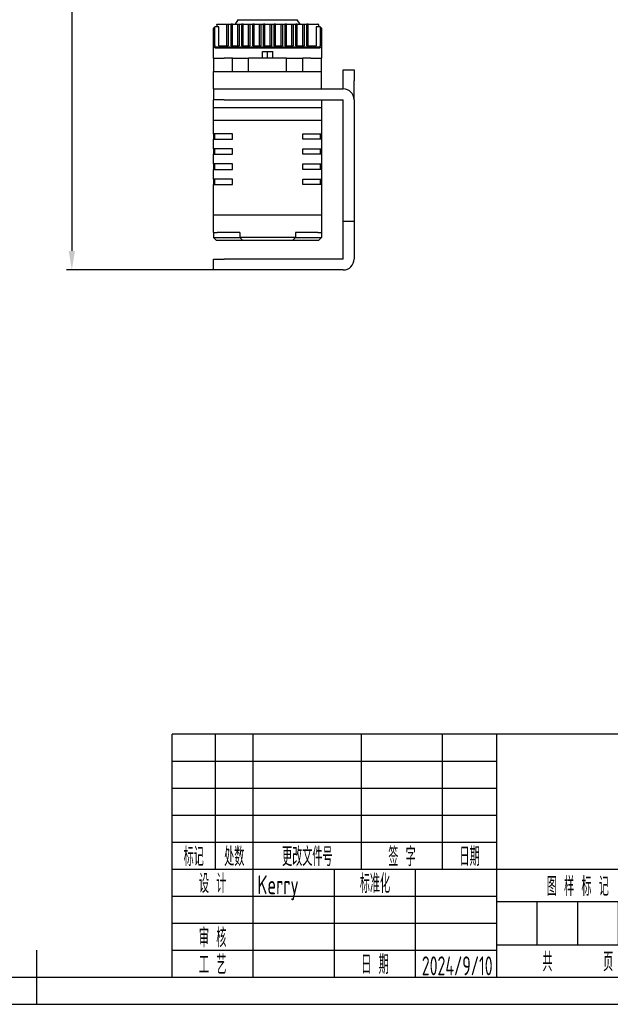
# Model space of a CAD drawing. Header units: inches. Extents: x -26 to 400, y -5 to 292.
# Tile 2 of 6: x 182 to 291, y -5 to 177. Entities that reach past the tile are written whole.
import ezdxf
from ezdxf.enums import TextEntityAlignment as Align

# ---------------------------------------------------------------- set-up
doc = ezdxf.new("R2010")
doc.units = ezdxf.units.IN
doc.header["$MEASUREMENT"] = 0
for name, color, linetype in [('1轮廓实线层', 7, 'Continuous'), ('2细线层', 4, 'Continuous'), ('6文字层', 3, 'Continuous'), ('7标注层', 4, 'Continuous'), ('图框层', 7, 'Continuous')]:
    doc.layers.add(name, color=color, linetype=linetype)
doc.styles.add('PC_TEXTSTYLE', font='ISOCP.SHX', dxfattribs={"width": 0.707, "bigfont": 'GBCBIG.SHX'})
doc.dimstyles.new('GB_LINEAR', dxfattribs={"dimtxt": 3.5, "dimasz": 3.5, "dimexe": 1, "dimexo": 0, "dimgap": 1.5, "dimtad": 1, "dimdsep": 46, "dimtxsty": 'PC_TEXTSTYLE', "dimcen": 0, "dimclrd": 256, "dimclrt": 3, "dimadec": 0, "dimazin": 2, "dimtp": 0.1, "dimtm": 0.1, "dimtfac": 0.71, "dimtdec": 3, "dimtmove": 0, "dimatfit": 3, "dimfxl": 1, "dimtfill": 1, "dimarcsym": 0})

# ---------------------------------------------------------------- blocks, each defined once
blk = doc.blocks.new('ZwmFrameMain_A3^_^无分区图框^_^landscape')
at = {"layer": '1轮廓实线层'}
for p, q in [((185, -5), (185, 5)), ((0, 0), (390, 0))]:
    blk.add_line(p, q, dxfattribs=at)
at = {"layer": '2细线层'}
blk.add_line((-25, -5), (395, -5), dxfattribs=at)
blk = doc.blocks.new('ZwmFrameMain_标题栏1')
at = {"layer": '1轮廓实线层'}
for p, q in [((-180, 0), (-180, 45)), ((0, 45), (-180, 45)), ((-172, 20), (-172, 45)), ((-165, 20), (-165, 45)), ((-145, 20), (-145, 45)), ((-130, 20), (-130, 45)), ((-120, 0), (-120, 45)), ((0, 0), (0, 45)), ((-60, 30), (0, 30)), ((-180, 20), (-60, 20)), ((-165, 0), (-165, 20)), ((-150, 0), (-150, 20)), ((-135, 0), (-135, 20)), ((-60, 15), (0, 15)), ((-180, 0), (0, 0))]:
    blk.add_line(p, q, dxfattribs=at)
at = {"layer": '1轮廓实线层', "color": 7}
for p, q in [((-60, 0), (-60, 45)), ((-180, 25), (-120, 25))]:
    blk.add_line(p, q, dxfattribs=at)
at = {"layer": '2细线层'}
for p, q in [((-180, 40), (-120, 40)), ((-180, 35), (-120, 35)), ((-180, 30), (-120, 30)), ((-90, 0), (-90, 20)), ((-75, 6), (-75, 20)), ((-180, 15), (-120, 15)), ((-120, 14), (-60, 14)), ((-112.5, 6), (-112.5, 14)), ((-105, 6), (-105, 14)), ((-97.5, 6), (-97.5, 14)), ((-180, 10), (-120, 10)), ((-120, 6), (-60, 6)), ((-180, 5), (-120, 5))]:
    blk.add_line(p, q, dxfattribs=at)
at = {"layer": '6文字层', "style": 'PC_TEXTSTYLE', "width": 0.667}
for s, p in [('标记', (-176, 22.5)), ('处数', (-168.5, 22.5)), (' 更改文件号 ', (-155, 22.5)), (' 签 字 ', (-137.5, 22.5)), (' 日期 ', (-125, 22.5)), (' 设 计 ', (-172.5, 17.51)), (' 标准化 ', (-142.5, 17.51)), (' 图 样 标 记 ', (-105, 17)), (' 重 量 ', (-82.5, 17)), (' 比 例 ', (-67.5, 17)), (' 审 核 ', (-172.5, 7.5)), ('共       页', (-105, 3)), ('第       页', (-75, 3)), (' 工 艺 ', (-172.5, 2.5)), (' 日 期 ', (-142.5, 2.5))]:
    blk.add_text(s, height=3.5, dxfattribs=at).set_placement(p, align=Align.MIDDLE)
at = {"layer": '6文字层', "style": 'PC_TEXTSTYLE', "flags": 8}
for tag, height, width, p, p2 in [('企业名称', 5, 3.445461, (-54.29, 34.82), (-5.27, 34.82)), ('产品名称或材料标记', 7, 1.034456, (-113.46, 28.64), (-66.42, 28.64)), ('图样名称', 5, 3.480264, (-54.79, 19.98), (-5.27, 19.98)), ('标准化', 3.5, 1.756036, (-133.83, 15.37), (-120.75, 15.37)), ('重量', 3.5, 2.448074, (-88.46, 7.54), (-76.55, 7.54)), ('比例', 3.5, 2.367734, (-73.35, 7.54), (-61.93, 7.54)), ('图样代号', 5, 3.489916, (-54.79, 5.63), (-5.52, 5.63)), ('审核', 3.5, 2.723972, (-163.99, 5.37), (-150.63, 5.37)), ('工艺', 3.5, 2.851598, (-164.21, 0.37), (-150.89, 0.37)), ('日期', 3.5, 2.733185, (-133.83, 0.37), (-120.75, 0.37)), ('共几页', 3.5, 0.953151, (-108.58, 1.48), (-101.56, 1.48))]:
    blk.add_attdef(tag, text='', height=height, dxfattribs=dict(at, width=width)).set_placement(p, p2, align=Align.FIT)
at = {"layer": '6文字层', "style": 'PC_TEXTSTYLE', "width": 9.901758, "flags": 8}
blk.add_attdef('设计', text='', height=3.5, rotation=359.5768, dxfattribs=at).set_placement((-164.23, 15.37), (-150.37, 15.27), align=Align.FIT)
at = {"layer": '6文字层', "color": 3, "style": 'PC_TEXTSTYLE', "width": 0.96618, "flags": 8}
blk.add_attdef('第几页', text='', height=3.5, dxfattribs=at).set_placement((-78.29, 1.5), (-71.16, 1.5), align=Align.FIT)
at = {"layer": '6文字层', "color": 0, "style": 'PC_TEXTSTYLE', "width": 0.715273, "flags": 8}
blk.add_attdef('图纸张数', text='', height=3.5, dxfattribs=at).set_placement((-2.66, -3.87), (4.46, -3.87), align=Align.FIT)
blk = doc.blocks.new('*D29')
at = {"layer": '7标注层', "color": 0, "lineweight": -2}
for p, q in [((203.47, 239.64), (190.47, 239.64)), ((217.65, 130.89), (190.47, 130.89))]:
    blk.add_line(p, q, dxfattribs=at)
at = {"layer": '7标注层', "lineweight": -2}
blk.add_line((191.47, 236.14), (191.47, 134.39), dxfattribs=at)
at = {"layer": '7标注层'}
for points in [[(192.05, 236.14), (190.89, 236.14), (191.47, 239.64)], [(190.89, 134.39), (192.05, 134.39), (191.47, 130.89)]]:
    blk.add_solid(points, dxfattribs=at)
at = {"layer": 'Defpoints', "color": 0}
for p in [(203.47, 239.64), (191.47, 130.89), (217.65, 130.89)]:
    blk.add_point(p, dxfattribs=at)
at = {"layer": '7标注层', "color": 3, "insert": (188.39, 185.26), "char_height": 3.5, "attachment_point": 5, "rotation": 90, "style": 'PC_TEXTSTYLE', "bg_fill": 3, "box_fill_scale": 1.25, "bg_fill_color": 257, "bg_fill_transparency": 0}
blk.add_mtext('108.75', dxfattribs=at)

msp = doc.modelspace()

# ---------------------------------------------------------------- linework, layer by layer
at = {"color": 7, "linetype": 'Continuous', "lineweight": 25}
for p, q in [((222.146, 177.188), (221.646, 176.388)), ((222.146, 177.188), (227.646, 177.188)), ((227.646, 177.188), (233.146, 177.188)), ((233.646, 176.388), (233.146, 177.188)), ((217.646, 175.638), (217.896, 175.888)), ((217.896, 175.881), (217.646, 175.632)), ((217.646, 172.36), (217.646, 175.632)), ((217.896, 175.881), (217.896, 175.888)), ((218.246, 175.888), (217.896, 175.888)), ((217.896, 172.535), (217.896, 175.881)), ((218.646, 175.881), (217.896, 175.881)), ((218.246, 176.288), (218.246, 175.888)), ((218.646, 175.888), (218.246, 175.888)), ((218.346, 176.388), (220.146, 176.388)), ((218.646, 175.888), (218.646, 175.881)), ((218.646, 172.353), (218.646, 175.881)), ((220.146, 172.356), (220.146, 176.388)), ((220.146, 176.388), (220.396, 176.388)), ((220.396, 176.388), (220.396, 172.353)), ((220.396, 176.388), (220.896, 176.388)), ((220.896, 172.353), (220.896, 176.388)), ((221.146, 176.388), (220.896, 176.388)), ((221.146, 172.356), (221.146, 176.388)), ((221.146, 176.388), (222.146, 176.388)), ((222.146, 172.356), (222.146, 176.388)), ((222.146, 176.388), (222.396, 176.388)), ((222.396, 176.388), (222.396, 172.353)), ((222.396, 176.388), (222.896, 176.388)), ((222.896, 172.353), (222.896, 176.388)), ((223.146, 176.388), (222.896, 176.388)), ((223.146, 172.356), (223.146, 176.388)), ((223.146, 176.388), (224.146, 176.388)), ((224.146, 172.356), (224.146, 176.388)), ((224.146, 176.388), (224.396, 176.388)), ((224.396, 176.388), (224.396, 172.353)), ((224.396, 176.388), (224.896, 176.388)), ((224.896, 172.353), (224.896, 176.388)), ((225.146, 176.388), (224.896, 176.388)), ((225.146, 172.356), (225.146, 176.388)), ((225.146, 176.388), (226.146, 176.388)), ((226.146, 172.356), (226.146, 176.388)), ((226.146, 176.388), (226.396, 176.388)), ((226.396, 176.388), (226.396, 172.353)), ((226.396, 176.388), (226.896, 176.388)), ((226.896, 172.353), (226.896, 176.388)), ((227.146, 176.388), (226.896, 176.388)), ((227.146, 172.356), (227.146, 176.388)), ((227.146, 176.388), (228.146, 176.388)), ((228.146, 172.356), (228.146, 176.388)), ((228.146, 176.388), (228.396, 176.388)), ((228.396, 176.388), (228.396, 172.353)), ((228.396, 176.388), (228.896, 176.388)), ((228.896, 172.353), (228.896, 176.388)), ((229.146, 176.388), (228.896, 176.388)), ((229.146, 172.356), (229.146, 176.388)), ((229.146, 176.388), (230.146, 176.388)), ((230.146, 172.356), (230.146, 176.388)), ((230.146, 176.388), (230.396, 176.388)), ((230.396, 176.388), (230.396, 172.353)), ((230.396, 176.388), (230.896, 176.388)), ((230.896, 172.353), (230.896, 176.388)), ((231.146, 176.388), (230.896, 176.388)), ((231.146, 172.356), (231.146, 176.388)), ((231.146, 176.388), (232.146, 176.388)), ((232.146, 172.356), (232.146, 176.388)), ((232.146, 176.388), (232.396, 176.388)), ((232.396, 176.388), (232.396, 172.353)), ((232.396, 176.388), (232.896, 176.388)), ((232.896, 172.353), (232.896, 176.388)), ((233.146, 176.388), (232.896, 176.388)), ((233.146, 172.356), (233.146, 176.388)), ((233.146, 176.388), (234.146, 176.388)), ((234.146, 172.356), (234.146, 176.388)), ((234.146, 176.388), (234.396, 176.388)), ((234.396, 176.388), (234.396, 172.353)), ((234.396, 176.388), (234.896, 176.388)), ((234.896, 172.353), (234.896, 176.388)), ((235.146, 176.388), (234.896, 176.388)), ((235.146, 172.356), (235.146, 176.388)), ((235.146, 176.388), (236.946, 176.388)), ((237.046, 175.888), (236.646, 175.888)), ((236.646, 175.881), (236.646, 175.888)), ((236.646, 175.881), (236.646, 172.353)), ((237.396, 175.881), (236.646, 175.881)), ((237.046, 176.288), (237.046, 175.888)), ((237.396, 175.888), (237.046, 175.888)), ((237.396, 175.888), (237.396, 175.881)), ((237.646, 175.638), (237.396, 175.888)), ((237.396, 175.881), (237.396, 172.535)), ((237.396, 175.881), (237.646, 175.632)), ((237.646, 175.632), (237.646, 172.36)), ((217.646, 172.36), (217.896, 172.535)), ((217.646, 170.588), (217.646, 172.36)), ((236.946, 172.076), (218.346, 172.076)), ((236.946, 171.901), (218.346, 171.901)), ((218.646, 172.36), (220.146, 172.36)), ((218.646, 172.353), (220.396, 172.353)), ((220.146, 172.356), (220.396, 172.353)), ((220.896, 172.353), (221.146, 172.356)), ((220.896, 172.353), (222.396, 172.353)), ((221.146, 172.36), (222.146, 172.36)), ((222.146, 172.356), (222.396, 172.353)), ((222.896, 172.353), (223.146, 172.356)), ((222.896, 172.353), (224.396, 172.353)), ((223.146, 172.36), (224.146, 172.36)), ((224.146, 172.356), (224.396, 172.353)), ((224.896, 172.353), (225.146, 172.356)), ((224.896, 172.353), (226.396, 172.353)), ((225.146, 172.36), (226.146, 172.36)), ((226.146, 172.356), (226.396, 172.353)), ((226.696, 170.088), (226.696, 171.288)), ((226.696, 171.288), (227.646, 171.288)), ((226.896, 172.353), (227.146, 172.356)), ((226.896, 172.353), (228.396, 172.353)), ((227.146, 172.36), (228.146, 172.36)), ((227.646, 171.288), (228.596, 171.288)), ((227.646, 170.088), (227.646, 171.288)), ((228.146, 172.356), (228.396, 172.353)), ((228.596, 170.088), (228.596, 171.288)), ((228.896, 172.353), (229.146, 172.356)), ((228.896, 172.353), (230.396, 172.353)), ((229.146, 172.36), (230.146, 172.36)), ((230.146, 172.356), (230.396, 172.353)), ((230.896, 172.353), (231.146, 172.356)), ((230.896, 172.353), (232.396, 172.353)), ((231.146, 172.36), (232.146, 172.36)), ((232.146, 172.356), (232.396, 172.353)), ((232.896, 172.353), (233.146, 172.356)), ((232.896, 172.353), (234.396, 172.353)), ((233.146, 172.36), (234.146, 172.36)), ((234.146, 172.356), (234.396, 172.353)), ((234.896, 172.353), (235.146, 172.356)), ((234.896, 172.353), (236.646, 172.353)), ((235.146, 172.36), (236.646, 172.36)), ((237.646, 172.36), (237.396, 172.535)), ((237.646, 172.36), (237.646, 170.588)), ((217.646, 170.088), (217.646, 167.588)), ((217.646, 170.088), (219.646, 170.088)), ((221.146, 170.088), (219.646, 170.088)), ((221.146, 167.588), (221.146, 170.088)), ((221.146, 170.088), (224.146, 170.088)), ((224.146, 167.588), (224.146, 170.088)), ((231.146, 170.088), (224.146, 170.088)), ((231.146, 167.588), (231.146, 170.088)), ((231.146, 170.088), (234.146, 170.088)), ((234.146, 167.588), (234.146, 170.088)), ((235.646, 170.088), (234.146, 170.088)), ((235.646, 170.088), (237.646, 170.088)), ((237.646, 167.588), (237.646, 170.088)), ((241.646, 167.888), (243.646, 167.888)), ((241.646, 165.888), (241.646, 167.888)), ((243.646, 167.888), (243.646, 165.888)), ((217.646, 164.388), (217.646, 167.588)), ((217.646, 167.588), (219.646, 167.588)), ((219.646, 167.588), (221.146, 167.588)), ((221.146, 167.588), (224.146, 167.588)), ((224.146, 167.588), (231.146, 167.588)), ((231.146, 167.588), (234.146, 167.588)), ((234.146, 167.588), (235.646, 167.588)), ((235.646, 167.588), (237.646, 167.588)), ((237.646, 164.388), (237.646, 167.588)), ((241.646, 164.388), (241.646, 165.888)), ((243.646, 162.388), (243.646, 165.888)), ((217.646, 164.388), (217.646, 162.388)), ((217.646, 164.388), (219.646, 164.388)), ((219.646, 164.388), (241.646, 164.388)), ((219.646, 162.388), (217.646, 162.388)), ((217.646, 160.888), (217.646, 162.388)), ((219.646, 162.388), (241.646, 162.388)), ((237.646, 162.388), (237.646, 160.888)), ((241.646, 141.888), (241.646, 162.388)), ((243.646, 162.388), (243.646, 141.888)), ((217.646, 158.588), (217.646, 160.888)), ((218.346, 160.888), (217.646, 160.888)), ((236.946, 160.888), (218.346, 160.888)), ((237.646, 160.888), (236.946, 160.888)), ((237.646, 160.888), (237.646, 158.588)), ((217.646, 158.588), (218.346, 158.588)), ((217.646, 156.088), (217.646, 158.588)), ((218.346, 158.588), (236.946, 158.588)), ((236.946, 158.588), (237.646, 158.588)), ((237.646, 158.588), (237.646, 156.088)), ((218.346, 156.088), (217.646, 156.088)), ((217.646, 156.088), (217.646, 155.088)), ((217.646, 153.288), (217.646, 155.088)), ((217.646, 155.088), (218.346, 155.088)), ((217.896, 155.088), (217.896, 156.088)), ((221.146, 156.088), (218.346, 156.088)), ((218.346, 155.088), (221.146, 155.088)), ((221.146, 155.088), (221.146, 156.088)), ((234.146, 156.088), (236.946, 156.088)), ((234.146, 155.088), (234.146, 156.088)), ((236.946, 155.088), (234.146, 155.088)), ((236.946, 156.088), (237.646, 156.088)), ((237.646, 155.088), (236.946, 155.088)), ((237.396, 156.088), (237.396, 155.088)), ((237.646, 156.088), (237.646, 155.088)), ((237.646, 155.088), (237.646, 153.288)), ((218.346, 153.288), (217.646, 153.288)), ((217.646, 153.288), (217.646, 152.288)), ((217.896, 152.288), (217.896, 153.288)), ((221.146, 153.288), (218.346, 153.288)), ((221.146, 152.288), (221.146, 153.288)), ((234.146, 153.288), (236.946, 153.288)), ((234.146, 152.288), (234.146, 153.288)), ((236.946, 153.288), (237.646, 153.288)), ((237.396, 153.288), (237.396, 152.288)), ((237.646, 153.288), (237.646, 152.288)), ((217.646, 150.488), (217.646, 152.288)), ((217.646, 152.288), (218.346, 152.288)), ((218.346, 152.288), (221.146, 152.288)), ((236.946, 152.288), (234.146, 152.288)), ((237.646, 152.288), (236.946, 152.288)), ((237.646, 152.288), (237.646, 150.488)), ((218.346, 150.488), (217.646, 150.488)), ((217.646, 150.488), (217.646, 149.488)), ((217.646, 147.688), (217.646, 149.488)), ((217.646, 149.488), (218.346, 149.488)), ((217.896, 149.488), (217.896, 150.488)), ((221.146, 150.488), (218.346, 150.488)), ((218.346, 149.488), (221.146, 149.488)), ((221.146, 149.488), (221.146, 150.488)), ((234.146, 150.488), (236.946, 150.488)), ((234.146, 149.488), (234.146, 150.488)), ((236.946, 149.488), (234.146, 149.488)), ((236.946, 150.488), (237.646, 150.488)), ((237.646, 149.488), (236.946, 149.488)), ((237.396, 150.488), (237.396, 149.488)), ((237.646, 150.488), (237.646, 149.488)), ((237.646, 149.488), (237.646, 147.688)), ((218.346, 147.688), (217.646, 147.688)), ((217.646, 147.688), (217.646, 146.688)), ((217.896, 146.688), (217.896, 147.688)), ((221.146, 147.688), (218.346, 147.688)), ((221.146, 146.688), (221.146, 147.688)), ((234.146, 147.688), (236.946, 147.688)), ((234.146, 146.688), (234.146, 147.688)), ((236.946, 147.688), (237.646, 147.688)), ((237.396, 147.688), (237.396, 146.688)), ((237.646, 147.688), (237.646, 146.688)), ((217.646, 141.088), (217.646, 146.688)), ((217.646, 146.688), (218.346, 146.688)), ((218.346, 146.688), (221.146, 146.688)), ((236.946, 146.688), (234.146, 146.688)), ((237.646, 146.688), (236.946, 146.688)), ((237.646, 146.688), (237.646, 141.088)), ((217.646, 141.088), (218.346, 141.088)), ((217.646, 137.788), (217.646, 141.088)), ((218.346, 141.088), (236.946, 141.088)), ((236.946, 141.088), (237.646, 141.088)), ((237.646, 141.088), (237.646, 137.788)), ((241.646, 139.888), (241.646, 141.888)), ((243.646, 141.888), (243.646, 139.888)), ((241.646, 139.888), (243.646, 139.888)), ((241.646, 132.888), (241.646, 139.888)), ((243.646, 139.888), (243.646, 132.888)), ((217.646, 137.788), (218.346, 137.788)), ((217.646, 137.788), (217.646, 136.888)), ((217.646, 136.888), (219.646, 136.888)), ((218.146, 136.388), (217.646, 136.888)), ((222.496, 137.788), (218.346, 137.788)), ((222.496, 137.788), (222.496, 136.888)), ((232.796, 136.888), (222.496, 136.888)), ((222.496, 136.888), (222.996, 136.388)), ((232.296, 136.388), (232.796, 136.888)), ((236.946, 137.788), (232.796, 137.788)), ((232.796, 137.788), (232.796, 136.888)), ((235.646, 136.888), (237.646, 136.888)), ((236.946, 137.788), (237.646, 137.788)), ((237.646, 136.888), (237.146, 136.388)), ((237.646, 137.788), (237.646, 136.888)), ((218.146, 136.388), (219.646, 136.388)), ((222.996, 136.388), (232.296, 136.388)), ((235.646, 136.388), (237.146, 136.388)), ((217.646, 130.888), (217.646, 132.888)), ((217.646, 132.888), (219.646, 132.888)), ((241.646, 132.888), (219.646, 132.888)), ((219.646, 130.888), (217.646, 130.888)), ((241.646, 130.888), (219.646, 130.888))]:
    msp.add_line(p, q, dxfattribs=at)
for centre, start, end in [((241.646, 162.388), 0, 90), ((241.646, 132.888), 270, 0)]:
    msp.add_arc(centre, 2, start, end, dxfattribs=at)
for points, knots in [([(218.246, 176.288), (218.248, 176.302), (218.25, 176.326), (218.268, 176.353), (218.287, 176.37), (218.305, 176.38), (218.325, 176.387), (218.339, 176.388), (218.346, 176.388)], [0, 0, 0, 0, 0.2991165, 0.5206065, 0.6551612, 0.7779296, 0.8917101, 1, 1, 1, 1]), ([(237.046, 176.288), (237.045, 176.3), (237.042, 176.324), (237.025, 176.351), (237.007, 176.37), (236.989, 176.381), (236.968, 176.387), (236.954, 176.388), (236.946, 176.388)], [0, 0, 0, 0, 0.2567228, 0.51849302, 0.64954407, 0.76766018, 0.88132995, 1, 1, 1, 1]), ([(218.346, 171.901), (218.304, 171.902), (218.22, 171.905), (218.096, 171.929), (217.979, 171.966), (217.83, 172.039), (217.681, 172.17), (217.658, 172.295), (217.646, 172.36)], [0, 0, 0, 0, 0.10350774, 0.2103567, 0.32177944, 0.43886412, 0.70693168, 1, 1, 1, 1]), ([(218.346, 172.076), (218.319, 172.077), (218.266, 172.079), (218.186, 172.103), (218.11, 172.14), (218.012, 172.216), (217.918, 172.349), (217.904, 172.47), (217.896, 172.535)], [0, 0, 0, 0, 0.0920995, 0.1856825, 0.2950224, 0.4110742, 0.6870045, 1, 1, 1, 1]), ([(237.396, 172.535), (237.388, 172.47), (237.374, 172.349), (237.28, 172.216), (237.184, 172.141), (237.11, 172.103), (237.03, 172.08), (236.974, 172.077), (236.946, 172.076)], [0, 0, 0, 0, 0.3129397, 0.5889311, 0.7032023, 0.8062575, 0.9031742, 1, 1, 1, 1]), ([(237.646, 172.36), (237.634, 172.295), (237.611, 172.17), (237.461, 172.038), (237.31, 171.964), (237.191, 171.927), (237.069, 171.905), (236.987, 171.902), (236.946, 171.901)], [0, 0, 0, 0, 0.2930775, 0.5612922, 0.6827169, 0.7946748, 0.8987278, 1, 1, 1, 1]), ([(217.646, 170.088), (217.646, 170.096), (217.646, 170.111), (217.646, 170.266), (217.646, 170.456), (217.646, 170.588)], [0, 0, 0, 0, 0.2112162, 0.4481855, 1, 1, 1, 1]), ([(237.646, 170.588), (237.646, 170.473), (237.646, 170.292), (237.646, 170.118), (237.646, 170.098), (237.646, 170.088)], [0, 0, 0, 0, 0.4807314, 0.75762111, 1, 1, 1, 1]), ([(219.646, 136.388), (219.865, 136.388), (220.304, 136.388), (220.936, 136.388), (221.519, 136.388), (222.03, 136.388), (222.45, 136.388), (222.759, 136.388), (222.959, 136.388), (222.984, 136.388), (222.996, 136.388)], [0, 0, 0, 0, 0.1249999, 0.2499999, 0.3749998, 0.4999998, 0.6249998, 0.7499999, 0.8749999, 1, 1, 1, 1]), ([(232.296, 136.388), (232.308, 136.388), (232.333, 136.388), (232.533, 136.388), (232.842, 136.388), (233.262, 136.388), (233.773, 136.388), (234.356, 136.388), (234.988, 136.388), (235.427, 136.388), (235.646, 136.388)], [0, 0, 0, 0, 0.1249999, 0.2499999, 0.3749998, 0.4999998, 0.6249998, 0.7499999, 0.8749999, 1, 1, 1, 1])]:
    msp.add_open_spline(points, degree=3, knots=knots, dxfattribs=at)
for points in [[(219.646, 136.888), (219.833, 136.888), (220.206, 136.888), (220.744, 136.888), (221.24, 136.888), (221.674, 136.888), (222.031, 136.888), (222.295, 136.888), (222.464, 136.888), (222.485, 136.888), (222.496, 136.888)], [(232.796, 136.888), (232.807, 136.888), (232.828, 136.888), (232.997, 136.888), (233.261, 136.888), (233.618, 136.888), (234.052, 136.888), (234.548, 136.888), (235.086, 136.888), (235.459, 136.888), (235.646, 136.888)]]:
    msp.add_open_spline(points, degree=3, dxfattribs=at)

# ---------------------------------------------------------------- block references
at = {"layer": '图框层'}
msp.add_blockref('ZwmFrameMain_A3^_^无分区图框^_^landscape', (0, 0), dxfattribs=at)
ref = msp.add_blockref('ZwmFrameMain_标题栏1', (390, 0), dxfattribs=at)
ref.add_attrib('产品名称或材料标记', '装配', dxfattribs={"layer": '6文字层', "height": 7, "style": 'PC_TEXTSTYLE', "width": 0.707}).set_placement((300.058, 28.635), align=Align.CENTER)
ref.add_attrib('设计', 'Kerry', (225.771, 15.372), dxfattribs={"layer": '6文字层', "height": 3.5, "rotation": 359.57685, "style": 'PC_TEXTSTYLE', "width": 0.707})
ref.add_attrib('日期', '2024/9/10', dxfattribs={"layer": '6文字层', "height": 3.5, "style": 'PC_TEXTSTYLE', "width": 0.617408}).set_placement((256.165, 0.371), (269.248, 0.371), align=Align.FIT)
ref.add_attrib('图样名称', '二维多功能云台外观尺寸', dxfattribs={"layer": '6文字层', "height": 5, "style": 'PC_TEXTSTYLE', "width": 0.707}).set_placement((359.973, 19.978), align=Align.CENTER)
ref.add_attrib('图样代号', 'PD2-RH-1', dxfattribs={"layer": '6文字层', "height": 5, "style": 'PC_TEXTSTYLE', "width": 0.707}).set_placement((359.85, 5.63), align=Align.CENTER)
ref.add_attrib('比例', '1:1', dxfattribs={"layer": '6文字层', "height": 3.5, "style": 'PC_TEXTSTYLE', "width": 0.707}).set_placement((322.359, 7.542), align=Align.CENTER)

# ---------------------------------------------------------------- next in the draw order: dimensions: what is measured, and where the dimension line sits
at = {"layer": '7标注层'}
dim = msp.add_linear_dim(base=(191.471, 130.888), p1=(203.471, 239.638), p2=(217.646, 130.888), angle=90, dimstyle='GB_LINEAR', override={"dimscale": 1, "dimgap": 1.5, "dimtad": 1, "dimjust": 0, "dimdec": 2, "dimlfac": 1, "dimse1": 0, "dimse2": 0, "dimsd1": 0, "dimsd2": 0, "dimclrd": 256, "dimclre": 0, "dimtofl": 1, "dimtvp": 0.1}, dxfattribs=at)
dim.commit()
dim.dimension.update_dxf_attribs({"geometry": '*D29', "text_midpoint": (188.395, 185.263)})

doc.saveas('drawing.dxf')
